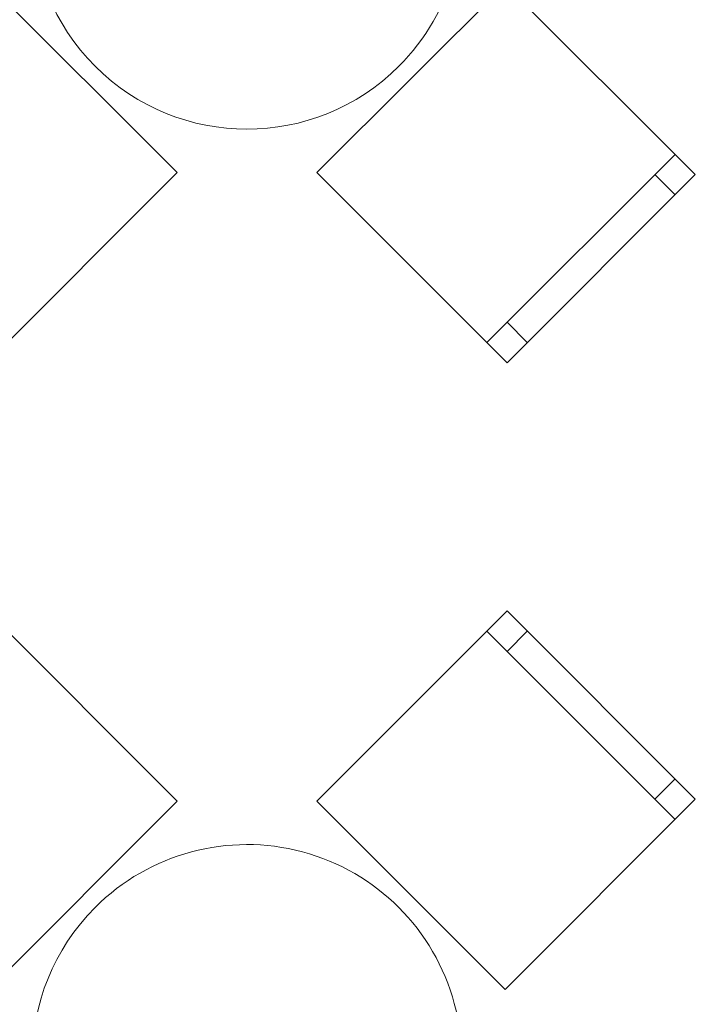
# Model space of a CAD drawing. Header units: millimetres. Extents: x 0 to 1184, y 0 to 836.
# Tile 60 of 86: x 92 to 104, y 576 to 593. Entities that reach past the tile are written whole.
import ezdxf
from ezdxf.xclip import XClip

# ---------------------------------------------------------------- set-up
doc = ezdxf.new("R2010")
doc.units = ezdxf.units.MM
doc.header["$MEASUREMENT"] = 0
doc.header["$XCLIPFRAME"] = 0
doc.layers.add('Интерьер - Мебель', color=7, linetype='Continuous')

# ---------------------------------------------------------------- blocks, each defined once
blk = doc.blocks.new('Чертеж_4_4', base_point=(-278.479, 89.564))
at = {"layer": 'Интерьер - Мебель', "color": 7, "linetype": 'Continuous', "lineweight": 15}
for p, q in [((103.717, 590.552), (100.429, 587.264)), ((103.364, 590.198), (103.717, 589.845)), ((100.783, 587.617), (101.136, 587.264)), ((100.429, 582.219), (103.717, 578.931)), ((100.783, 581.866), (101.136, 582.219)), ((103.364, 579.285), (103.717, 579.638))]:
    blk.add_line(p, q, dxfattribs=at)
at = {"layer": 'Интерьер - Мебель', "color": 7, "linetype": 'Continuous', "lineweight": 15, "flags": 128}
for points in [[(93.588, 597.393, 1), (98.891, 592.09, 1)], [(93.588, 577.393, 1), (98.891, 572.09, 1)]]:
    blk.add_lwpolyline(points, format="xyb", close=True, dxfattribs=at)
for points in [[(95.02, 590.234), (91.732, 593.522), (88.409, 590.198), (91.697, 586.91)], [(100.748, 593.522), (97.459, 590.234), (100.783, 586.91), (104.071, 590.198)], [(91.732, 575.961), (95.02, 579.249), (91.697, 582.573), (88.409, 579.285)], [(97.459, 579.249), (100.748, 575.961), (104.071, 579.285), (100.783, 582.573)]]:
    blk.add_lwpolyline(points, close=True, dxfattribs=at)

msp = doc.modelspace()

# ---------------------------------------------------------------- block references
at = {"color": 161, "linetype": 'Continuous', "lineweight": 40, "true_color": 0x83aefe}
ref = msp.add_blockref('Чертеж_4_4', (-278.479, 89.564), dxfattribs=at)
XClip(ref).set_block_clipping_path([(57.3201676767, 151.7660533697), (1181.0522393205, 828.727105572)])

doc.saveas('drawing.dxf')
